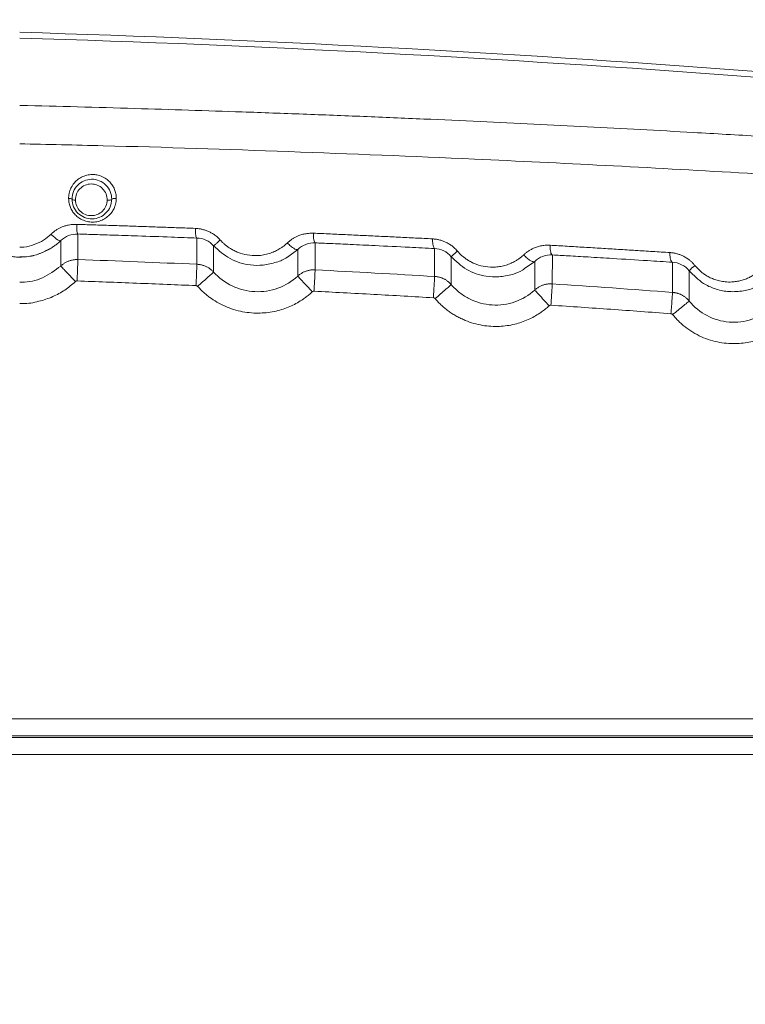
# Model space of a CAD drawing. Header units: millimetres. Extents: x 0 to 594, y 0 to 420.
# Tile 51 of 76: x 128 to 146, y 348 to 373. Entities that reach past the tile are written whole.
import ezdxf

# ---------------------------------------------------------------- set-up
doc = ezdxf.new("R2010")
doc.units = ezdxf.units.MM
doc.styles.add('SLDTEXTSTYLE1', font='TXT', dxfattribs={"width": 0.605})
doc.dimstyles.new('SLDDIMSTYLE1', dxfattribs={"dimtxt": 2.568319, "dimasz": 3.3, "dimexe": 0, "dimexo": 0.0625, "dimgap": 0.64208, "dimtad": 1, "dimdec": 0, "dimlfac": 5, "dimrnd": 1e-09, "dimzin": 12, "dimdsep": 46, "dimtxsty": 'SLDTEXTSTYLE1', "dimsah": 1, "dimcen": 0.09, "dimadec": 0, "dimazin": 3, "dimtfac": 1, "dimtdec": 1, "dimtofl": 0, "dimtmove": 0, "dimatfit": 3, "dimfxl": 1, "dimfrac": 2, "dimtolj": 1, "dimtzin": 12, "dimarcsym": 0})

# ---------------------------------------------------------------- blocks, each defined once
blk = doc.blocks.new('_D_15')
at = {"color": 7, "linetype": 'Continuous', "lineweight": 0}
for p, q in [((107.707, 373.504), (185.665, 373.504)), ((184.665, 230.757), (184.665, 373.504)), ((180.133, 306.296), (180.133, 306.884)), ((180.133, 306.884), (184.077, 306.884)), ((184.077, 306.884), (184.077, 306.296)), ((180.133, 297.966), (180.133, 297.378)), ((184.077, 297.378), (184.077, 297.966)), ((180.133, 297.378), (184.077, 297.378)), ((162.794, 230.757), (185.665, 230.757))]:
    blk.add_line(p, q, dxfattribs=at)
for points in [[(184.665, 373.504), (184.165, 370.204), (185.165, 370.204)], [(184.665, 230.757), (185.165, 234.057), (184.165, 234.057)]]:
    blk.add_solid(points, dxfattribs=at)
at = {"color": 7, "linetype": 'Continuous', "lineweight": 0, "char_height": 2.6458, "attachment_point": 1, "rotation": 90, "style": 'SLDTEXTSTYLE1'}
for s, insert in [('28,1', (180.667, 298.701)), ('714', (176.135, 299.191))]:
    blk.add_mtext(s, dxfattribs=dict(at, insert=insert))

msp = doc.modelspace()

# ---------------------------------------------------------------- linework, layer by layer
at = {"color": 7, "linetype": 'Continuous', "lineweight": 15}
for p, q in [((128.743, 367.614), (128.743, 366.974)), ((129.175, 367.783), (129.175, 367.138)), ((132.177, 367.02), (132.176, 367.681)), ((135.158, 367.559), (135.158, 366.879)), ((132.596, 366.822), (132.596, 367.484)), ((134.72, 367.393), (134.72, 366.719)), ((138.172, 366.712), (138.171, 367.416)), ((138.592, 366.504), (138.591, 367.21)), ((140.696, 367.09), (140.695, 366.369)), ((141.141, 367.255), (141.139, 366.525)), ((144.172, 366.31), (144.17, 367.07)), ((144.592, 366.09), (144.591, 366.854)), ((152.707, 355.553), (120.22, 355.553)), ((152.707, 355.08), (120.216, 355.08)), ((152.707, 355.128), (120.219, 355.128)), ((152.707, 354.656), (120.199, 354.656))]:
    msp.add_line(p, q, dxfattribs=at)
at = {"color": 8, "linetype": 'Continuous', "lineweight": 15}
for p, q in [((134.461, 367.201), (134.72, 367.393)), ((140.44, 366.908), (140.696, 367.09))]:
    msp.add_line(p, q, dxfattribs=at)
at = {"color": 7, "linetype": 'Continuous', "lineweight": 15}
for centre, radius, start, end in [((115.686, -27.096), 400.147, 83.01734, 88.27837), ((115.707, -27.096), 400, 83.02614, 88.28087), ((145.269, 366.273), 0.893, 126.8407, 139.4195)]:
    msp.add_arc(centre, radius, start, end, dxfattribs=at)
at = {"color": 8, "linetype": 'Continuous', "lineweight": 15}
for points, knots in [([(127.707, 371.024), (127.713, 371.024), (128.683, 371.004), (130.556, 370.95), (132.932, 370.876), (134.854, 370.806), (136.379, 370.747), (137.867, 370.684), (139.298, 370.62), (140.671, 370.555), (142.018, 370.487), (143.359, 370.417), (144.807, 370.337), (146.359, 370.247), (148.012, 370.146), (149.654, 370.04), (151.284, 369.93), (152.903, 369.816), (154.451, 369.703), (156.698, 369.532), (159.623, 369.297), (162.011, 369.086), (163.206, 368.981)], [0, 0, 0, 0, 0.000477, 0.077727, 0.150817, 0.192291, 0.233665, 0.27495, 0.313907, 0.350978, 0.388066, 0.425176, 0.462317, 0.508794, 0.555246, 0.601689, 0.648138, 0.694609, 0.741116, 0.782414, 0.89115, 1, 1, 1, 1]), ([(127.707, 370.056), (128.408, 370.041), (130.683, 369.992), (134.514, 369.865), (138.733, 369.696), (142.513, 369.512), (145.892, 369.327), (149.346, 369.116), (152.866, 368.879), (156.441, 368.617), (160.065, 368.329), (162.45, 368.121), (163.66, 368.015)], [0, 0, 0, 0, 0.0554801, 0.1800471, 0.3058106, 0.3952393, 0.487898, 0.5837969, 0.6829461, 0.785356, 0.891037, 1, 1, 1, 1]), ([(126.807, 367.495), (126.821, 367.485), (126.851, 367.464), (126.896, 367.434), (126.942, 367.406), (126.989, 367.38), (127.037, 367.355), (127.086, 367.332), (127.135, 367.311), (127.185, 367.291), (127.236, 367.274), (127.287, 367.258), (127.339, 367.244), (127.391, 367.232), (127.444, 367.222), (127.496, 367.214), (127.585, 367.203), (127.713, 367.197), (127.879, 367.207), (128.046, 367.235), (128.179, 367.274), (128.28, 367.313), (128.352, 367.345), (128.427, 367.383), (128.505, 367.428), (128.585, 367.482), (128.665, 367.543), (128.717, 367.59), (128.743, 367.614)], [0, 0, 0, 0, 0.0254943, 0.0509719, 0.0764304, 0.1018679, 0.127284, 0.1526795, 0.1780548, 0.2034101, 0.2287453, 0.2540605, 0.2793558, 0.3046317, 0.3298884, 0.3551255, 0.3803423, 0.4572848, 0.5360023, 0.6165146, 0.698824, 0.7336519, 0.7712247, 0.8115375, 0.8545819, 0.9003451, 0.9488176, 1, 1, 1, 1]), ([(127.707, 367.452), (127.741, 367.451), (127.867, 367.448), (128.074, 367.508), (128.31, 367.616), (128.437, 367.725), (128.498, 367.777)], [0, 0, 0, 0, 0.114655, 0.424857, 0.726814, 1, 1, 1, 1]), ([(128.743, 366.974), (128.595, 366.864), (128.306, 366.65), (127.921, 366.555), (127.727, 366.57), (127.707, 366.571)], [0, 0, 0, 0, 0.485666, 0.948156, 1, 1, 1, 1]), ([(129.112, 366.581), (129.025, 366.507), (128.85, 366.358), (128.537, 366.188), (128.18, 366.073), (127.895, 366.017), (127.733, 366.031), (127.707, 366.033)], [0, 0, 0, 0, 0.221655, 0.44587, 0.68526, 0.950318, 1, 1, 1, 1])]:
    msp.add_open_spline(points, degree=3, knots=knots, dxfattribs=at)
at = {"color": 7, "linetype": 'Continuous', "lineweight": 15}
for points, knots in [([(128.941, 368.679), (128.941, 368.69), (128.942, 368.711), (128.944, 368.743), (128.948, 368.775), (128.954, 368.807), (128.962, 368.838), (128.973, 368.875), (128.988, 368.916), (129.012, 368.967), (129.045, 369.021), (129.099, 369.092), (129.181, 369.167), (129.297, 369.235), (129.429, 369.277), (129.561, 369.286), (129.699, 369.267), (129.824, 369.218), (129.936, 369.14), (130.017, 369.055), (130.068, 368.975), (130.099, 368.908), (130.119, 368.853), (130.133, 368.796), (130.141, 368.737), (130.142, 368.697), (130.143, 368.677)], [0, 0, 0, 0, 0.017054, 0.034068, 0.05109, 0.068172, 0.085361, 0.102705, 0.129567, 0.156382, 0.193664, 0.231027, 0.29909, 0.370641, 0.444854, 0.518631, 0.578767, 0.661974, 0.72639, 0.790708, 0.844646, 0.875024, 0.905589, 0.936931, 0.968296, 1, 1, 1, 1]), ([(129.028, 368.661), (129.027, 368.726), (129.04, 368.791), (129.089, 368.911), (129.125, 368.966), (129.215, 369.059), (129.269, 369.096), (129.389, 369.148), (129.455, 369.162), (129.587, 369.164), (129.654, 369.151), (129.777, 369.101), (129.834, 369.064), (129.928, 368.969), (129.966, 368.912), (130.016, 368.79), (130.028, 368.724), (130.028, 368.659)], [0, 0, 0, 0, 0.125, 0.125, 0.25, 0.25, 0.375, 0.375, 0.5, 0.5, 0.625, 0.625, 0.75, 0.75, 0.875, 0.875, 1, 1, 1, 1]), ([(129.114, 368.638), (129.113, 368.69), (129.122, 368.743), (129.161, 368.84), (129.19, 368.885), (129.263, 368.96), (129.307, 368.99), (129.403, 369.032), (129.456, 369.043), (129.562, 369.044), (129.616, 369.034), (129.714, 368.994), (129.76, 368.963), (129.835, 368.887), (129.865, 368.841), (129.904, 368.742), (129.914, 368.689), (129.913, 368.636)], [0, 0, 0, 0, 0.125, 0.125, 0.25, 0.25, 0.375, 0.375, 0.5, 0.5, 0.625, 0.625, 0.75, 0.75, 0.875, 0.875, 1, 1, 1, 1]), ([(130.143, 368.677), (130.142, 368.666), (130.142, 368.644), (130.139, 368.61), (130.134, 368.577), (130.127, 368.545), (130.118, 368.513), (130.1, 368.455), (130.063, 368.375), (129.993, 368.279), (129.901, 368.195), (129.785, 368.128), (129.654, 368.087), (129.515, 368.077), (129.378, 368.099), (129.255, 368.15), (129.149, 368.222), (129.067, 368.308), (129.016, 368.388), (128.987, 368.451), (128.968, 368.502), (128.953, 368.558), (128.943, 368.618), (128.942, 368.659), (128.941, 368.679)], [0, 0, 0, 0, 0.017994, 0.035887, 0.053734, 0.071587, 0.089503, 0.107535, 0.169401, 0.231092, 0.299157, 0.370762, 0.445171, 0.519023, 0.590982, 0.662579, 0.726905, 0.791109, 0.848827, 0.875661, 0.902617, 0.934979, 0.967326, 1, 1, 1, 1]), ([(128.941, 368.679), (128.953, 368.679), (128.965, 368.678), (128.987, 368.676), (128.997, 368.675), (129.021, 368.669), (129.028, 368.665), (129.028, 368.661)], [0, 0, 0, 0, 0.25, 0.25, 0.5, 0.5, 1, 1, 1, 1]), ([(130.028, 368.659), (130.027, 368.594), (130.014, 368.53), (129.964, 368.412), (129.928, 368.357), (129.838, 368.266), (129.784, 368.229), (129.665, 368.178), (129.6, 368.164), (129.469, 368.162), (129.403, 368.174), (129.28, 368.224), (129.223, 368.261), (129.129, 368.354), (129.091, 368.41), (129.041, 368.531), (129.028, 368.596), (129.028, 368.661)], [0, 0, 0, 0, 0.125, 0.125, 0.25, 0.25, 0.375, 0.375, 0.5, 0.5, 0.625, 0.625, 0.75, 0.75, 0.875, 0.875, 1, 1, 1, 1]), ([(129.114, 368.638), (129.093, 368.638), (129.07, 368.64), (129.045, 368.644), (129.039, 368.646), (129.03, 368.651), (129.028, 368.653), (129.028, 368.655)], [0, 0, 0, 0, 0.5, 0.5, 0.75, 0.75, 1, 1, 1, 1]), ([(129.913, 368.636), (129.912, 368.585), (129.901, 368.534), (129.86, 368.44), (129.831, 368.396), (129.759, 368.324), (129.715, 368.295), (129.621, 368.255), (129.569, 368.245), (129.465, 368.244), (129.413, 368.253), (129.316, 368.292), (129.271, 368.321), (129.196, 368.395), (129.166, 368.439), (129.125, 368.534), (129.114, 368.586), (129.114, 368.638)], [0, 0, 0, 0, 0.125, 0.125, 0.25, 0.25, 0.375, 0.375, 0.5, 0.5, 0.625, 0.625, 0.75, 0.75, 0.875, 0.875, 1, 1, 1, 1]), ([(129.913, 368.636), (129.925, 368.636), (129.939, 368.635), (129.966, 368.636), (129.98, 368.637), (130.003, 368.641), (130.013, 368.643), (130.025, 368.648), (130.027, 368.651), (130.027, 368.653)], [0, 0, 0, 0, 0.25, 0.25, 0.5, 0.5, 0.75, 0.75, 1, 1, 1, 1]), ([(130.143, 368.677), (130.13, 368.678), (130.116, 368.678), (130.088, 368.676), (130.074, 368.675), (130.051, 368.672), (130.042, 368.669), (130.03, 368.664), (130.028, 368.661), (130.028, 368.659)], [0, 0, 0, 0, 0.25, 0.25, 0.5, 0.5, 0.75, 0.75, 1, 1, 1, 1]), ([(128.498, 367.777), (128.508, 367.786), (128.529, 367.805), (128.561, 367.832), (128.595, 367.858), (128.639, 367.888), (128.694, 367.92), (128.766, 367.955), (128.847, 367.985), (128.93, 368.007), (129.006, 368.019), (129.075, 368.026), (129.121, 368.025), (129.144, 368.025)], [0, 0, 0, 0, 0.060096, 0.119983, 0.179786, 0.23963, 0.344847, 0.449887, 0.579904, 0.709777, 0.806715, 0.903257, 1, 1, 1, 1]), ([(129.144, 368.025), (129.286, 368.021), (129.572, 368.012), (129.999, 367.998), (130.427, 367.984), (130.855, 367.969), (131.283, 367.954), (131.71, 367.939), (131.995, 367.929), (132.138, 367.923)], [0, 0, 0, 0, 0.142535, 0.285177, 0.427926, 0.570783, 0.713747, 0.85682, 1, 1, 1, 1]), ([(129.175, 367.781), (129.17, 367.783), (129.166, 367.791), (129.158, 367.818), (129.154, 367.836), (129.151, 367.867), (129.15, 367.877), (129.148, 367.901), (129.147, 367.914), (129.145, 367.957), (129.144, 367.99), (129.144, 368.025)], [0, 0, 0, 0, 0.25, 0.25, 0.5, 0.5, 0.625, 0.625, 0.75, 0.75, 1, 1, 1, 1]), ([(132.138, 367.923), (132.152, 367.923), (132.18, 367.921), (132.222, 367.916), (132.263, 367.91), (132.319, 367.898), (132.389, 367.879), (132.472, 367.846), (132.552, 367.805), (132.621, 367.76), (132.677, 367.715), (132.723, 367.674), (132.751, 367.644), (132.765, 367.629)], [0, 0, 0, 0, 0.059805, 0.119259, 0.178498, 0.23766, 0.36126, 0.484031, 0.612943, 0.742173, 0.828004, 0.913799, 1, 1, 1, 1]), ([(132.176, 367.68), (132.17, 367.681), (132.165, 367.689), (132.155, 367.715), (132.151, 367.733), (132.145, 367.772), (132.143, 367.796), (132.139, 367.854), (132.138, 367.888), (132.138, 367.923)], [0, 0, 0, 0, 0.25, 0.25, 0.5, 0.5, 0.75, 0.75, 1, 1, 1, 1]), ([(128.743, 367.614), (128.736, 367.608), (128.723, 367.609), (128.69, 367.621), (128.671, 367.632), (128.631, 367.658), (128.607, 367.676), (128.555, 367.72), (128.526, 367.747), (128.498, 367.777)], [0, 0, 0, 0, 0.25, 0.25, 0.5, 0.5, 0.75, 0.75, 1, 1, 1, 1]), ([(128.743, 367.614), (128.8, 367.668), (128.867, 367.712), (129.015, 367.769), (129.095, 367.784), (129.175, 367.781)], [0, 0, 0, 0, 0.5, 0.5, 1, 1, 1, 1]), ([(129.175, 367.782), (129.297, 367.778), (129.587, 367.769), (130.087, 367.753), (130.752, 367.731), (131.463, 367.706), (131.962, 367.688), (132.176, 367.68)], [0, 0, 0, 0, 0.121847, 0.288511, 0.49999, 0.785584, 1, 1, 1, 1]), ([(132.176, 367.68), (132.254, 367.677), (132.333, 367.659), (132.477, 367.592), (132.542, 367.543), (132.596, 367.484)], [0, 0, 0, 0, 0.5, 0.5, 1, 1, 1, 1]), ([(132.596, 367.484), (132.597, 367.484), (132.601, 367.487), (132.618, 367.501), (132.63, 367.511), (132.661, 367.538), (132.68, 367.554), (132.721, 367.59), (132.743, 367.61), (132.765, 367.629)], [0, 0, 0, 0, 0.25, 0.25, 0.5, 0.5, 0.75, 0.75, 1, 1, 1, 1]), ([(132.765, 367.629), (132.774, 367.619), (132.793, 367.6), (132.821, 367.571), (132.851, 367.543), (132.881, 367.517), (132.925, 367.48), (132.986, 367.436), (133.07, 367.384), (133.164, 367.337), (133.31, 367.28), (133.505, 367.236), (133.716, 367.232), (133.893, 367.259), (134.031, 367.298), (134.157, 367.349), (134.256, 367.402), (134.336, 367.455), (134.399, 367.503), (134.438, 367.539), (134.458, 367.557)], [0, 0, 0, 0, 0.021068, 0.042083, 0.06307, 0.084055, 0.105065, 0.15306, 0.201071, 0.259202, 0.317818, 0.446998, 0.572707, 0.651123, 0.731556, 0.802302, 0.871237, 0.913238, 0.956097, 1, 1, 1, 1]), ([(134.458, 367.557), (134.467, 367.566), (134.485, 367.582), (134.513, 367.605), (134.541, 367.627), (134.571, 367.648), (134.61, 367.674), (134.661, 367.703), (134.736, 367.738), (134.824, 367.769), (134.913, 367.789), (134.989, 367.799), (135.051, 367.803), (135.093, 367.802), (135.113, 367.802)], [0, 0, 0, 0, 0.0506483, 0.1011291, 0.1515162, 0.201884, 0.2523069, 0.3506567, 0.4489561, 0.59592, 0.7421247, 0.8284145, 0.9142346, 1, 1, 1, 1]), ([(134.72, 367.393), (134.711, 367.386), (134.697, 367.386), (134.66, 367.397), (134.639, 367.408), (134.597, 367.434), (134.572, 367.452), (134.517, 367.499), (134.487, 367.527), (134.458, 367.557)], [0, 0, 0, 0, 0.25, 0.25, 0.5, 0.5, 0.75, 0.75, 1, 1, 1, 1]), ([(134.72, 367.393), (134.778, 367.448), (134.847, 367.491), (134.996, 367.548), (135.077, 367.562), (135.158, 367.558)], [0, 0, 0, 0, 0.5, 0.5, 1, 1, 1, 1]), ([(135.113, 367.802), (135.256, 367.796), (135.542, 367.783), (135.971, 367.763), (136.4, 367.743), (136.83, 367.723), (137.259, 367.702), (137.689, 367.681), (137.976, 367.666), (138.119, 367.659)], [0, 0, 0, 0, 0.142145, 0.2845269, 0.427146, 0.5700027, 0.713097, 0.8564294, 1, 1, 1, 1]), ([(135.158, 367.558), (135.151, 367.56), (135.145, 367.568), (135.133, 367.596), (135.129, 367.614), (135.123, 367.645), (135.122, 367.655), (135.119, 367.679), (135.117, 367.692), (135.114, 367.734), (135.113, 367.767), (135.113, 367.802)], [0, 0, 0, 0, 0.25, 0.25, 0.5, 0.5, 0.625, 0.625, 0.75, 0.75, 1, 1, 1, 1]), ([(135.158, 367.558), (135.286, 367.553), (135.582, 367.54), (136.085, 367.517), (136.751, 367.485), (137.459, 367.451), (137.96, 367.426), (138.171, 367.415)], [0, 0, 0, 0, 0.127002, 0.293665, 0.499989, 0.789014, 1, 1, 1, 1]), ([(138.119, 367.659), (138.133, 367.658), (138.16, 367.656), (138.201, 367.651), (138.241, 367.644), (138.296, 367.633), (138.366, 367.612), (138.45, 367.578), (138.532, 367.535), (138.602, 367.487), (138.659, 367.44), (138.705, 367.397), (138.733, 367.366), (138.747, 367.35)], [0, 0, 0, 0, 0.0579998, 0.1156816, 0.1731691, 0.2305875, 0.3536426, 0.4759692, 0.607981, 0.7397668, 0.826525, 0.91311, 1, 1, 1, 1]), ([(138.171, 367.415), (138.163, 367.417), (138.156, 367.425), (138.143, 367.451), (138.137, 367.469), (138.129, 367.508), (138.125, 367.533), (138.12, 367.59), (138.119, 367.624), (138.119, 367.659)], [0, 0, 0, 0, 0.25, 0.25, 0.5, 0.5, 0.75, 0.75, 1, 1, 1, 1]), ([(127.707, 367.208), (127.763, 367.207), (127.934, 367.203), (128.201, 367.27), (128.39, 367.368), (128.478, 367.413)], [0, 0, 0, 0, 0.205909, 0.63183, 1, 1, 1, 1]), ([(132.596, 367.484), (132.728, 367.365), (132.995, 367.124), (133.454, 366.993), (133.858, 366.985), (134.168, 367.059), (134.375, 367.136), (134.456, 367.197), (134.461, 367.201)], [0, 0, 0, 0, 0.256318, 0.519228, 0.677121, 0.849075, 0.990483, 1, 1, 1, 1]), ([(138.171, 367.415), (138.25, 367.412), (138.328, 367.392), (138.472, 367.322), (138.538, 367.272), (138.591, 367.21)], [0, 0, 0, 0, 0.5, 0.5, 1, 1, 1, 1]), ([(138.591, 367.21), (138.591, 367.211), (138.594, 367.215), (138.609, 367.228), (138.62, 367.238), (138.648, 367.264), (138.666, 367.279), (138.704, 367.313), (138.726, 367.332), (138.747, 367.35)], [0, 0, 0, 0, 0.25, 0.25, 0.5, 0.5, 0.75, 0.75, 1, 1, 1, 1]), ([(138.747, 367.35), (138.757, 367.339), (138.777, 367.315), (138.81, 367.282), (138.843, 367.25), (138.889, 367.209), (138.95, 367.162), (139.031, 367.108), (139.121, 367.06), (139.26, 367), (139.456, 366.949), (139.666, 366.94), (139.841, 366.962), (139.973, 366.995), (140.079, 367.035), (140.16, 367.074), (140.223, 367.109), (140.287, 367.15), (140.354, 367.2), (140.395, 367.237), (140.416, 367.256)], [0, 0, 0, 0, 0.024146, 0.048246, 0.072343, 0.096478, 0.144635, 0.192938, 0.24917, 0.305576, 0.431178, 0.568818, 0.642222, 0.716043, 0.791034, 0.827657, 0.863622, 0.908325, 0.953712, 1, 1, 1, 1]), ([(140.416, 367.256), (140.426, 367.264), (140.445, 367.282), (140.475, 367.306), (140.505, 367.329), (140.55, 367.36), (140.61, 367.395), (140.694, 367.435), (140.79, 367.469), (140.882, 367.488), (140.959, 367.497), (141.02, 367.5), (141.061, 367.499), (141.082, 367.498)], [0, 0, 0, 0, 0.053164, 0.106201, 0.159197, 0.212238, 0.330163, 0.447671, 0.598514, 0.748477, 0.832649, 0.916362, 1, 1, 1, 1]), ([(141.082, 367.498), (141.226, 367.49), (141.513, 367.473), (141.944, 367.447), (142.375, 367.422), (142.807, 367.395), (143.239, 367.368), (143.672, 367.341), (143.96, 367.323), (144.104, 367.314)], [0, 0, 0, 0, 0.141949, 0.284201, 0.426754, 0.569611, 0.712771, 0.856234, 1, 1, 1, 1]), ([(141.141, 367.254), (141.132, 367.256), (141.123, 367.265), (141.108, 367.292), (141.102, 367.311), (141.095, 367.342), (141.093, 367.353), (141.089, 367.376), (141.087, 367.389), (141.083, 367.431), (141.082, 367.463), (141.082, 367.498)], [0, 0, 0, 0, 0.25, 0.25, 0.5, 0.5, 0.625, 0.625, 0.75, 0.75, 1, 1, 1, 1]), ([(144.104, 367.314), (144.118, 367.312), (144.147, 367.31), (144.191, 367.304), (144.234, 367.296), (144.288, 367.283), (144.353, 367.262), (144.432, 367.229), (144.511, 367.186), (144.582, 367.137), (144.641, 367.088), (144.69, 367.04), (144.719, 367.005), (144.734, 366.988)], [0, 0, 0, 0, 0.061492, 0.122616, 0.18352, 0.24435, 0.355874, 0.466804, 0.595547, 0.724037, 0.816101, 0.907883, 1, 1, 1, 1]), ([(144.17, 367.07), (144.159, 367.072), (144.15, 367.08), (144.134, 367.106), (144.127, 367.124), (144.116, 367.163), (144.112, 367.188), (144.105, 367.245), (144.104, 367.278), (144.104, 367.314)], [0, 0, 0, 0, 0.25, 0.25, 0.5, 0.5, 0.75, 0.75, 1, 1, 1, 1]), ([(129.175, 367.137), (129.163, 367.137), (129.14, 367.137), (129.105, 367.135), (129.07, 367.132), (129.034, 367.126), (128.999, 367.117), (128.965, 367.107), (128.931, 367.094), (128.897, 367.08), (128.864, 367.063), (128.832, 367.044), (128.801, 367.023), (128.771, 367), (128.752, 366.983), (128.743, 366.974)], [0, 0, 0, 0, 0.073564, 0.147675, 0.222336, 0.297551, 0.373328, 0.449678, 0.526606, 0.604111, 0.682184, 0.760815, 0.839995, 0.91972, 1, 1, 1, 1]), ([(129.156, 366.597), (129.158, 366.654), (129.16, 366.715), (129.164, 366.839), (129.166, 366.901), (129.17, 367.009), (129.172, 367.055), (129.174, 367.118), (129.175, 367.134), (129.175, 367.137)], [0, 0, 0, 0, 0.25, 0.25, 0.5, 0.5, 0.75, 0.75, 1, 1, 1, 1]), ([(138.591, 367.21), (138.714, 367.093), (138.966, 366.854), (139.406, 366.711), (139.802, 366.69), (140.11, 366.751), (140.331, 366.827), (140.423, 366.895), (140.44, 366.908)], [0, 0, 0, 0, 0.2448218, 0.5001664, 0.656522, 0.8292908, 0.9678136, 1, 1, 1, 1]), ([(140.696, 367.09), (140.685, 367.082), (140.668, 367.081), (140.628, 367.09), (140.605, 367.101), (140.56, 367.128), (140.533, 367.146), (140.476, 367.195), (140.445, 367.224), (140.416, 367.256)], [0, 0, 0, 0, 0.25, 0.25, 0.5, 0.5, 0.75, 0.75, 1, 1, 1, 1]), ([(140.696, 367.09), (140.755, 367.145), (140.824, 367.189), (140.976, 367.246), (141.058, 367.259), (141.141, 367.254)], [0, 0, 0, 0, 0.5, 0.5, 1, 1, 1, 1]), ([(141.141, 367.254), (141.273, 367.247), (141.574, 367.229), (142.08, 367.2), (142.749, 367.159), (143.458, 367.115), (143.961, 367.083), (144.17, 367.07)], [0, 0, 0, 0, 0.130167, 0.29683, 0.499991, 0.792039, 1, 1, 1, 1]), ([(144.17, 367.07), (144.248, 367.065), (144.327, 367.045), (144.473, 366.971), (144.539, 366.919), (144.591, 366.854)], [0, 0, 0, 0, 0.5, 0.5, 1, 1, 1, 1]), ([(129.112, 366.581), (129.069, 366.627), (129.023, 366.676), (128.933, 366.772), (128.89, 366.818), (128.818, 366.894), (128.79, 366.924), (128.753, 366.964), (128.744, 366.973), (128.743, 366.974)], [0, 0, 0, 0, 0.25, 0.25, 0.5, 0.5, 0.75, 0.75, 1, 1, 1, 1]), ([(132.153, 366.48), (132.156, 366.542), (132.159, 366.609), (132.165, 366.739), (132.167, 366.802), (132.172, 366.906), (132.174, 366.948), (132.176, 367.003), (132.177, 367.016), (132.177, 367.018)], [0, 0, 0, 0, 0.25, 0.25, 0.5, 0.5, 0.75, 0.75, 1, 1, 1, 1]), ([(132.596, 366.822), (132.588, 366.83), (132.572, 366.848), (132.545, 366.872), (132.518, 366.894), (132.49, 366.915), (132.461, 366.934), (132.431, 366.95), (132.4, 366.965), (132.369, 366.979), (132.337, 366.99), (132.305, 366.999), (132.273, 367.007), (132.241, 367.013), (132.209, 367.017), (132.188, 367.018), (132.177, 367.019)], [0, 0, 0, 0, 0.075386, 0.150167, 0.224352, 0.297937, 0.370918, 0.443284, 0.51503, 0.58615, 0.656646, 0.726525, 0.795796, 0.864464, 0.932531, 1, 1, 1, 1]), ([(132.195, 366.46), (132.237, 366.498), (132.283, 366.539), (132.376, 366.623), (132.423, 366.665), (132.503, 366.738), (132.537, 366.769), (132.583, 366.81), (132.595, 366.821), (132.596, 366.822)], [0, 0, 0, 0, 0.25, 0.25, 0.5, 0.5, 0.75, 0.75, 1, 1, 1, 1]), ([(134.72, 366.719), (134.575, 366.586), (134.405, 366.482), (134.035, 366.348), (133.836, 366.318), (133.442, 366.337), (133.247, 366.386), (132.89, 366.555), (132.728, 366.675), (132.596, 366.822)], [0, 0, 0, 0, 0.25, 0.25, 0.5, 0.5, 0.75, 0.75, 1, 1, 1, 1]), ([(135.158, 366.878), (135.146, 366.878), (135.122, 366.879), (135.087, 366.878), (135.051, 366.874), (135.016, 366.869), (134.98, 366.861), (134.945, 366.851), (134.91, 366.839), (134.876, 366.824), (134.843, 366.808), (134.81, 366.789), (134.779, 366.768), (134.748, 366.745), (134.729, 366.728), (134.72, 366.719)], [0, 0, 0, 0, 0.073632, 0.147801, 0.222508, 0.297758, 0.373558, 0.44992, 0.526849, 0.604343, 0.682393, 0.76099, 0.840123, 0.91979, 1, 1, 1, 1]), ([(135.13, 366.339), (135.133, 366.395), (135.136, 366.456), (135.142, 366.58), (135.146, 366.642), (135.151, 366.751), (135.153, 366.797), (135.157, 366.859), (135.157, 366.875), (135.158, 366.878)], [0, 0, 0, 0, 0.25, 0.25, 0.5, 0.5, 0.75, 0.75, 1, 1, 1, 1]), ([(144.591, 366.854), (144.705, 366.738), (144.894, 366.547), (145.238, 366.391), (145.567, 366.317), (145.907, 366.331), (146.207, 366.396), (146.355, 366.501), (146.412, 366.542)], [0, 0, 0, 0, 0.233191, 0.385727, 0.547752, 0.728172, 0.893828, 1, 1, 1, 1]), ([(144.734, 366.988), (144.744, 366.976), (144.764, 366.951), (144.796, 366.916), (144.83, 366.883), (144.865, 366.851), (144.901, 366.82), (144.939, 366.791), (144.978, 366.763), (145.039, 366.724), (145.123, 366.678), (145.237, 366.631), (145.361, 366.595), (145.507, 366.572), (145.649, 366.568), (145.783, 366.582), (145.897, 366.606), (146.006, 366.642), (146.108, 366.686), (146.192, 366.733), (146.261, 366.78), (146.318, 366.824), (146.354, 366.856), (146.372, 366.872)], [0, 0, 0, 0, 0.024813, 0.049538, 0.074224, 0.098923, 0.123682, 0.14855, 0.174346, 0.200266, 0.262883, 0.326019, 0.396598, 0.471611, 0.565602, 0.628392, 0.693789, 0.759285, 0.819504, 0.879637, 0.919691, 0.959764, 1, 1, 1, 1]), ([(129.156, 366.597), (129.153, 366.597), (129.148, 366.597), (129.14, 366.596), (129.131, 366.593), (129.122, 366.589), (129.116, 366.584), (129.112, 366.581)], [0, 0, 0, 0, 0.167155, 0.332891, 0.500071, 0.74875, 1, 1, 1, 1]), ([(132.153, 366.48), (131.911, 366.49), (131.411, 366.511), (130.656, 366.541), (129.899, 366.571), (129.4, 366.589), (129.156, 366.597)], [0, 0, 0, 0, 0.2430955, 0.5001336, 0.7558521, 1, 1, 1, 1]), ([(135.086, 366.323), (135.044, 366.369), (134.998, 366.419), (134.909, 366.515), (134.866, 366.561), (134.795, 366.638), (134.767, 366.669), (134.73, 366.709), (134.721, 366.718), (134.72, 366.719)], [0, 0, 0, 0, 0.25, 0.25, 0.5, 0.5, 0.75, 0.75, 1, 1, 1, 1]), ([(138.14, 366.173), (138.144, 366.235), (138.148, 366.302), (138.156, 366.432), (138.159, 366.495), (138.166, 366.599), (138.168, 366.641), (138.171, 366.696), (138.172, 366.709), (138.172, 366.711)], [0, 0, 0, 0, 0.25, 0.25, 0.5, 0.5, 0.75, 0.75, 1, 1, 1, 1]), ([(138.592, 366.504), (138.584, 366.512), (138.569, 366.529), (138.545, 366.553), (138.52, 366.575), (138.494, 366.595), (138.467, 366.614), (138.439, 366.631), (138.411, 366.647), (138.382, 366.661), (138.352, 366.673), (138.323, 366.683), (138.293, 366.692), (138.263, 366.7), (138.233, 366.705), (138.202, 366.709), (138.182, 366.711), (138.172, 366.712)], [0, 0, 0, 0, 0.070641, 0.140717, 0.210236, 0.279198, 0.347596, 0.415426, 0.482679, 0.549351, 0.615439, 0.680948, 0.745886, 0.810257, 0.874066, 0.937313, 1, 1, 1, 1]), ([(132.195, 366.46), (132.194, 366.462), (132.19, 366.465), (132.183, 366.47), (132.175, 366.475), (132.165, 366.478), (132.157, 366.479), (132.153, 366.48)], [0, 0, 0, 0, 0.1671954, 0.3330049, 0.5003271, 0.7488224, 1, 1, 1, 1]), ([(135.086, 366.323), (135.072, 366.31), (135.045, 366.285), (135.002, 366.249), (134.958, 366.214), (134.913, 366.179), (134.867, 366.147), (134.788, 366.094), (134.674, 366.025), (134.518, 365.95), (134.351, 365.886), (134.104, 365.817), (133.834, 365.782), (133.55, 365.789), (133.326, 365.818), (133.101, 365.875), (132.885, 365.958), (132.682, 366.06), (132.528, 366.16), (132.417, 366.247), (132.339, 366.314), (132.265, 366.385), (132.219, 366.435), (132.195, 366.46)], [0, 0, 0, 0, 0.01749, 0.034982, 0.052488, 0.070023, 0.087601, 0.105234, 0.158655, 0.211396, 0.266547, 0.324573, 0.450417, 0.518507, 0.589117, 0.661274, 0.733814, 0.804807, 0.872306, 0.904442, 0.936763, 0.967982, 1, 1, 1, 1]), ([(135.13, 366.339), (135.127, 366.339), (135.122, 366.339), (135.114, 366.338), (135.105, 366.335), (135.095, 366.331), (135.089, 366.326), (135.086, 366.323)], [0, 0, 0, 0, 0.167104, 0.33276, 0.499882, 0.748663, 1, 1, 1, 1]), ([(138.14, 366.173), (137.894, 366.187), (137.393, 366.217), (136.636, 366.259), (135.879, 366.3), (135.376, 366.326), (135.13, 366.339)], [0, 0, 0, 0, 0.2453373, 0.4991832, 0.7549456, 1, 1, 1, 1]), ([(138.182, 366.152), (138.225, 366.189), (138.272, 366.229), (138.367, 366.311), (138.414, 366.352), (138.497, 366.423), (138.532, 366.452), (138.578, 366.493), (138.59, 366.503), (138.592, 366.504)], [0, 0, 0, 0, 0.25, 0.25, 0.5, 0.5, 0.75, 0.75, 1, 1, 1, 1]), ([(140.695, 366.369), (140.551, 366.237), (140.38, 366.135), (140.012, 366.006), (139.814, 365.979), (139.423, 366.005), (139.229, 366.057), (138.966, 366.188), (138.882, 366.241), (138.727, 366.361), (138.656, 366.43), (138.592, 366.504)], [0, 0, 0, 0, 0.25, 0.25, 0.5, 0.5, 0.75, 0.75, 0.875, 0.875, 1, 1, 1, 1]), ([(141.139, 366.524), (141.127, 366.525), (141.104, 366.526), (141.068, 366.525), (141.032, 366.522), (140.996, 366.517), (140.96, 366.51), (140.924, 366.5), (140.889, 366.488), (140.854, 366.474), (140.82, 366.457), (140.787, 366.438), (140.755, 366.417), (140.724, 366.394), (140.704, 366.377), (140.695, 366.369)], [0, 0, 0, 0, 0.073674, 0.147879, 0.222615, 0.297887, 0.373702, 0.450072, 0.527003, 0.604491, 0.682528, 0.761103, 0.840206, 0.919836, 1, 1, 1, 1]), ([(141.059, 365.97), (141.016, 366.017), (140.971, 366.067), (140.882, 366.163), (140.84, 366.21), (140.769, 366.287), (140.741, 366.318), (140.704, 366.358), (140.696, 366.368), (140.695, 366.369)], [0, 0, 0, 0, 0.25, 0.25, 0.5, 0.5, 0.75, 0.75, 1, 1, 1, 1]), ([(141.103, 365.986), (141.107, 366.042), (141.111, 366.103), (141.119, 366.227), (141.124, 366.289), (141.131, 366.397), (141.134, 366.443), (141.138, 366.506), (141.139, 366.522), (141.139, 366.524)], [0, 0, 0, 0, 0.25, 0.25, 0.5, 0.5, 0.75, 0.75, 1, 1, 1, 1]), ([(138.182, 366.152), (138.181, 366.154), (138.177, 366.158), (138.17, 366.163), (138.162, 366.167), (138.152, 366.171), (138.144, 366.172), (138.14, 366.173)], [0, 0, 0, 0, 0.1673291, 0.3332468, 0.5007224, 0.7490147, 1, 1, 1, 1]), ([(141.059, 365.97), (141.044, 365.957), (141.014, 365.93), (140.967, 365.891), (140.919, 365.853), (140.87, 365.818), (140.792, 365.764), (140.681, 365.696), (140.529, 365.62), (140.366, 365.556), (140.125, 365.485), (139.794, 365.437), (139.444, 365.458), (139.157, 365.523), (138.977, 365.587), (138.835, 365.65), (138.731, 365.703), (138.63, 365.763), (138.533, 365.828), (138.439, 365.9), (138.349, 365.978), (138.263, 366.062), (138.209, 366.122), (138.182, 366.152)], [0, 0, 0, 0, 0.018989, 0.037895, 0.056737, 0.075532, 0.094298, 0.145469, 0.196738, 0.252847, 0.30907, 0.431337, 0.563411, 0.633686, 0.705186, 0.74176, 0.778166, 0.814776, 0.851081, 0.887837, 0.924819, 0.962163, 1, 1, 1, 1]), ([(144.131, 365.771), (144.136, 365.833), (144.141, 365.9), (144.151, 366.03), (144.155, 366.093), (144.163, 366.197), (144.166, 366.239), (144.17, 366.294), (144.171, 366.307), (144.172, 366.309)], [0, 0, 0, 0, 0.25, 0.25, 0.5, 0.5, 0.75, 0.75, 1, 1, 1, 1]), ([(144.592, 366.09), (144.585, 366.098), (144.57, 366.116), (144.546, 366.141), (144.521, 366.164), (144.495, 366.185), (144.468, 366.205), (144.44, 366.223), (144.412, 366.239), (144.383, 366.254), (144.353, 366.267), (144.323, 366.278), (144.293, 366.288), (144.263, 366.296), (144.232, 366.302), (144.202, 366.307), (144.182, 366.308), (144.172, 366.309)], [0, 0, 0, 0, 0.070955, 0.141299, 0.211043, 0.280184, 0.348719, 0.41664, 0.483939, 0.550612, 0.616657, 0.682076, 0.746879, 0.811071, 0.874654, 0.93763, 1, 1, 1, 1]), ([(144.173, 365.749), (144.217, 365.785), (144.265, 365.824), (144.362, 365.903), (144.411, 365.942), (144.495, 366.011), (144.531, 366.04), (144.579, 366.079), (144.591, 366.089), (144.592, 366.09)], [0, 0, 0, 0, 0.25, 0.25, 0.5, 0.5, 0.75, 0.75, 1, 1, 1, 1]), ([(146.668, 365.922), (146.525, 365.792), (146.355, 365.692), (145.988, 365.568), (145.792, 365.544), (145.404, 365.576), (145.213, 365.631), (144.869, 365.813), (144.715, 365.939), (144.592, 366.09)], [0, 0, 0, 0, 0.25, 0.25, 0.5, 0.5, 0.75, 0.75, 1, 1, 1, 1]), ([(141.103, 365.986), (141.101, 365.986), (141.095, 365.986), (141.087, 365.985), (141.078, 365.983), (141.068, 365.978), (141.062, 365.973), (141.059, 365.97)], [0, 0, 0, 0, 0.166978, 0.332466, 0.499446, 0.74846, 1, 1, 1, 1]), ([(144.131, 365.771), (143.877, 365.79), (143.372, 365.828), (142.617, 365.882), (141.862, 365.935), (141.357, 365.969), (141.103, 365.986)], [0, 0, 0, 0, 0.251941, 0.500079, 0.748228, 1, 1, 1, 1]), ([(144.173, 365.749), (144.171, 365.751), (144.168, 365.755), (144.162, 365.76), (144.153, 365.765), (144.143, 365.769), (144.135, 365.771), (144.131, 365.771)], [0, 0, 0, 0, 0.1675065, 0.3335655, 0.5012463, 0.7492688, 1, 1, 1, 1]), ([(147.031, 365.523), (147.017, 365.51), (146.988, 365.485), (146.944, 365.448), (146.898, 365.413), (146.852, 365.378), (146.777, 365.326), (146.67, 365.261), (146.522, 365.186), (146.363, 365.123), (146.188, 365.07), (146.001, 365.033), (145.799, 365.014), (145.584, 365.016), (145.356, 365.043), (145.125, 365.1), (144.897, 365.186), (144.682, 365.301), (144.518, 365.414), (144.399, 365.512), (144.318, 365.587), (144.243, 365.666), (144.197, 365.721), (144.173, 365.749)], [0, 0, 0, 0, 0.018004, 0.035964, 0.053896, 0.071815, 0.089737, 0.139492, 0.189221, 0.244121, 0.299339, 0.360542, 0.421697, 0.489392, 0.561017, 0.635619, 0.711949, 0.788555, 0.862873, 0.897909, 0.932834, 0.966062, 1, 1, 1, 1])]:
    msp.add_open_spline(points, degree=3, knots=knots, dxfattribs=at)
for points in [[(132.177, 367.018), (131.176, 367.062), (130.176, 367.101), (129.175, 367.137)], [(138.172, 366.711), (137.168, 366.771), (136.163, 366.826), (135.158, 366.878)], [(144.172, 366.309), (143.161, 366.385), (142.15, 366.457), (141.139, 366.524)]]:
    msp.add_open_spline(points, degree=3, dxfattribs=at)

# ---------------------------------------------------------------- dimensions: what is measured, and where the dimension line sits
at = {"color": 7, "linetype": 'Continuous', "lineweight": 0}
dim = msp.add_linear_dim(base=(184.665, 373.504), p1=(162.794, 230.757), p2=(107.707, 373.504), angle=90, dimstyle='SLDDIMSTYLE1', dxfattribs=at)
dim.commit()
dim.dimension.update_dxf_attribs({"geometry": '_D_15', "text_midpoint": (184.665, 302.131), "dimtype": 160})

doc.saveas('drawing.dxf')
